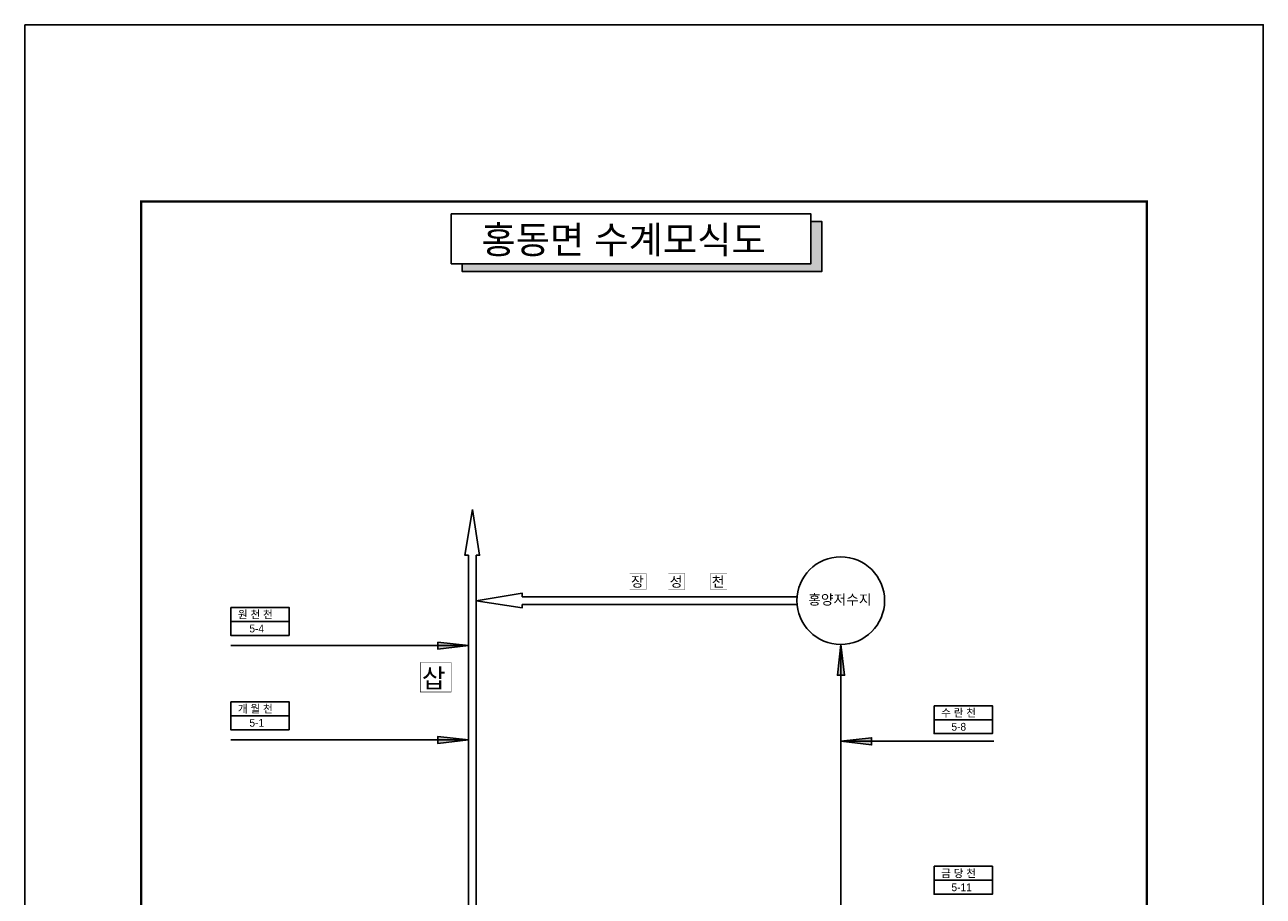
# Model space of a CAD drawing. Header units: millimetres. Extents: x 86260 to 374702, y -67927 to -24417.
# Tile 9 of 19: x 191935 to 216843, y -45299 to -27781. Entities that reach past the tile are written whole.
import ezdxf

# ---------------------------------------------------------------- set-up
doc = ezdxf.new("R2010")
doc.units = ezdxf.units.MM
doc.layers.get('DEFPOINTS').update_dxf_attribs({"color": 60})
for name, color, linetype in [('계획', 1, 'Continuous'), ('국가하천', 5, 'Continuous'), ('금회하천', 20, 'Continuous'), ('지방2급하천', 4, 'Continuous'), ('하천명', 7, 'Continuous')]:
    doc.layers.add(name, color=color, linetype=linetype)
doc.styles.add('한글', font='Dotum.ttf')

msp = doc.modelspace()

# ---------------------------------------------------------------- hatches: boundary and pattern name
at = {"layer": '계획'}
msp.add_hatch(color=0, dxfattribs=at).paths.add_polyline_path([(207966, -31737), (207746, -31737), (207746, -32586), (200732, -32586), (200732, -32739), (207966, -32739)])
at = {"layer": '금회하천'}
h = msp.add_hatch(color=256, dxfattribs=at)
h.paths.add_polyline_path([(200243, -40192), (200243, -40260), (200861, -40260)])
h.paths.add_polyline_path([(200861, -40260), (200243, -40260), (200243, -40336)])
h = msp.add_hatch(color=256, dxfattribs=at)
h.paths.add_polyline_path([(208279, -40856), (208347, -40856), (208347, -40238)])
h.paths.add_polyline_path([(208347, -40238), (208347, -40856), (208424, -40856)])
h = msp.add_hatch(color=256, dxfattribs=at)
h.paths.add_polyline_path([(200243, -42087), (200243, -42155), (200861, -42155)])
h.paths.add_polyline_path([(200861, -42155), (200243, -42155), (200243, -42231)])
h = msp.add_hatch(color=256, dxfattribs=at)
h.paths.add_polyline_path([(208965, -42112), (208965, -42180), (208347, -42180)])
h.paths.add_polyline_path([(208347, -42180), (208965, -42180), (208965, -42257)])

# ---------------------------------------------------------------- linework, layer by layer
for const_width in [50, 30]:
    msp.add_lwpolyline([(194276, -31333), (214502, -31333), (214502, -59976), (194276, -59976)], close=True, dxfattribs=dict(const_width=const_width))
for points in [[(196079, -39495), (197250, -39495), (197250, -39776), (196079, -39776)], [(196079, -39776), (197250, -39776), (197250, -40056), (196079, -40056)], [(196079, -41390), (197250, -41390), (197250, -41671), (196079, -41671)], [(210224, -41469), (211395, -41469), (211395, -41750), (210224, -41750)], [(196079, -41671), (197250, -41671), (197250, -41951), (196079, -41951)], [(210224, -41750), (211395, -41750), (211395, -42031), (210224, -42031)], [(210224, -44697), (211395, -44697), (211395, -44977), (210224, -44977)], [(210224, -44977), (211395, -44977), (211395, -45258), (210224, -45258)]]:
    msp.add_lwpolyline(points, close=True)
at = {"layer": 'DEFPOINTS', "color": 62}
msp.add_lwpolyline([(191935, -27781), (216843, -27781), (216843, -62317), (191935, -62317)], close=True, dxfattribs=at)
at = {"layer": '계획', "color": 0}
msp.add_lwpolyline([(200511, -31585), (207746, -31585), (207746, -32586), (200511, -32586)], close=True, dxfattribs=at)
msp.add_lwpolyline([(207746, -31737), (207966, -31737), (207966, -32739), (200732, -32739), (200732, -32586)], dxfattribs=at)
at = {"layer": '국가하천'}
msp.add_circle((208347, -39357), 881, dxfattribs=at)
at = {"layer": '금회하천'}
for points in [[(200861, -40260), (196079, -40260)], [(200861, -40260), (200243, -40192), (200243, -40336), (200861, -40260)], [(208347, -40238), (208279, -40856), (208424, -40856), (208347, -40238)], [(208347, -40238), (208347, -51660)], [(200861, -42155), (200243, -42087), (200243, -42231), (200861, -42155)], [(200861, -42155), (196079, -42155)], [(208347, -42180), (208965, -42112), (208965, -42257), (208347, -42180)], [(208347, -42180), (211424, -42180)]]:
    msp.add_lwpolyline(points, dxfattribs=at)
at = {"layer": '지방2급하천'}
for points in [[(200861, -38445), (200789, -38445), (200943, -37522)], [(200943, -37522), (201083, -38445), (201016, -38445)], [(200861, -56069), (200861, -38445)], [(201016, -56069), (201016, -38445)], [(201939, -39279), (201939, -39207), (201016, -39361)], [(207470, -39279), (201939, -39279)], [(201016, -39361), (201939, -39501), (201939, -39434)], [(207470, -39434), (201939, -39434)]]:
    msp.add_lwpolyline(points, dxfattribs=at)
at = {"layer": '하천명'}
for points, const_width in [([(204101, -38814), (204435, -38814), (204435, -39134), (204101, -39134)], 5.27), ([(204879, -38814), (205213, -38814), (205213, -39134), (204879, -39134)], 5.27), ([(205726, -38814), (206059, -38814), (206059, -39134), (205726, -39134)], 5.27), ([(199890, -40600), (200510, -40600), (200510, -41194), (199890, -41194)], 9.78)]:
    msp.add_lwpolyline(points, close=True, dxfattribs=dict(at, const_width=const_width))

# ---------------------------------------------------------------- texts
at = {"layer": '하천명', "color": 7, "style": '한글'}
msp.add_text('홍동면 수계모식도', height=550, dxfattribs=at).set_placement((201119, -32378))
at = {"layer": '하천명', "style": '한글'}
for s, height, p in [('장', 205, (204127, -39078, 410)), ('성', 205, (204905, -39078, 410)), ('천', 205, (205752, -39078, 410)), ('홍양저수지', 202.8, (207692, -39437, 406)), ('원 천 천', 156, (196222, -39715, 312)), ('5-4', 156, (196453, -39996, 312)), ('삽', 380, (199921, -41107, 760)), ('개 월 천', 156, (196222, -41610, 312)), ('수 란 천', 156, (210366, -41690, 312)), ('5-1', 156, (196453, -41891, 312)), ('5-8', 156, (210572, -41971, 312)), ('금 당 천', 156, (210366, -44917, 312)), ('5-11', 156, (210572, -45198, 312))]:
    msp.add_text(s, height=height, dxfattribs=at).set_placement(p)

doc.saveas('drawing.dxf')
